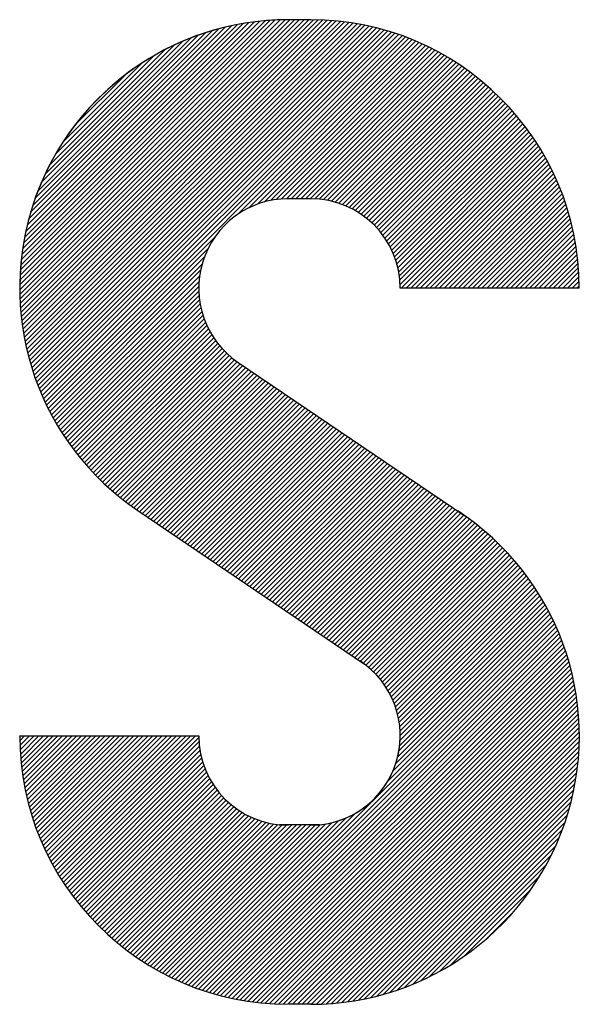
# Model space of a CAD drawing. Header units: millimetres. Extents: x 0 to 1076, y 0 to 742.
# Tile 72 of 124: x 137.62 to 143.75, y 631.25 to 642.03. Entities that reach past the tile are written whole.
import ezdxf

# ---------------------------------------------------------------- set-up
doc = ezdxf.new("R2010")
doc.units = ezdxf.units.MM
doc.header["$LTSCALE"] = 0.454724
doc.layers.add('NoLayerName_001', color=7, linetype='Continuous')

# ---------------------------------------------------------------- blocks, each defined once
blk = doc.blocks.new('*X20')
at = {"color": 7, "linetype": 'Continuous', "lineweight": 25}
for p, q in [((0, 0.78), (1.183, 1.9629)), ((0.0001, 0.8008), (1.1621, 1.9629)), ((0.0003, 0.7595), (1.2038, 1.9629)), ((0.0005, 0.8221), (1.1409, 1.9624)), ((0.0009, 0.7393), (1.2246, 1.9629)), ((0.0014, 0.8437), (1.1192, 1.9616)), ((0.0019, 0.7195), (1.2454, 1.9629)), ((0.0027, 0.8658), (1.0971, 1.9603)), ((0.0032, 0.6999), (1.2662, 1.9629)), ((0.0044, 0.8883), (1.0746, 1.9585)), ((0.0047, 0.6807), (1.2869, 1.9629)), ((0.0066, 0.6618), (1.3073, 1.9625)), ((0.0066, 0.9114), (1.0516, 1.9563)), ((0.0087, 0.6431), (1.3274, 1.9618)), ((0.0094, 0.9349), (1.028, 1.9535)), ((0.0112, 0.6247), (1.3471, 1.9607)), ((0.0127, 0.959), (1.0039, 1.9502)), ((0.0138, 0.6066), (1.3666, 1.9593)), ((0.0166, 0.9838), (0.9791, 1.9463)), ((0.0167, 0.5887), (1.3857, 1.9577)), ((0.0199, 0.5711), (1.4045, 1.9557)), ((0.0213, 1.0092), (0.9537, 1.9417)), ((0.0233, 0.5536), (1.4231, 1.9535)), ((0.0269, 0.5364), (1.4414, 1.951)), ((0.0307, 0.5195), (1.4595, 1.9483)), ((0.0347, 0.5027), (1.4773, 1.9453)), ((0.039, 0.4862), (1.4949, 1.9421)), ((0.0266, 1.0353), (0.9276, 1.9363)), ((0.0328, 1.0623), (0.9006, 1.9302)), ((0.0399, 1.0902), (0.8727, 1.9231)), ((0.0434, 0.4698), (1.5123, 1.9387)), ((0.048, 0.4536), (1.5294, 1.935)), ((0.048, 1.1191), (0.8438, 1.9149)), ((0.0529, 0.4377), (1.5463, 1.9311)), ((0.0573, 1.1492), (0.8137, 1.9056)), ((0.0579, 0.4219), (1.563, 1.927)), ((0.0631, 0.4063), (1.5795, 1.9227)), ((0.0685, 0.3909), (1.5958, 1.9182)), ((0.074, 0.3757), (1.6119, 1.9135)), ((0.0798, 0.3606), (1.6278, 1.9086)), ((0.0857, 0.3457), (1.6435, 1.9036)), ((0.0917, 0.331), (1.6591, 1.8983)), ((0.068, 1.1807), (0.7822, 1.8949)), ((0.0804, 1.2139), (0.7491, 1.8826)), ((0.0947, 1.249), (0.7139, 1.8682)), ((0.098, 0.3164), (1.6744, 1.8929)), ((0.1044, 0.302), (1.6896, 1.8873)), ((0.1109, 0.2878), (1.7046, 1.8815)), ((0.952, 1.1081), (1.7195, 1.8755)), ((1.0029, 1.1381), (1.7342, 1.8694)), ((1.0395, 1.1539), (1.7487, 1.8631)), ((1.0704, 1.164), (1.7631, 1.8567)), ((0.1117, 1.2868), (0.6762, 1.8513)), ((0.1319, 1.3278), (0.6351, 1.831)), ((1.0978, 1.1707), (1.7773, 1.8501)), ((1.1229, 1.175), (1.7913, 1.8434)), ((1.1462, 1.1775), (1.8052, 1.8364)), ((1.1681, 1.1785), (1.8189, 1.8294)), ((1.189, 1.1786), (1.8325, 1.8222)), ((1.2098, 1.1786), (1.846, 1.8148)), ((0.157, 1.3737), (0.5892, 1.8059)), ((0.1899, 1.4274), (0.5356, 1.773)), ((1.2306, 1.1786), (1.8593, 1.8073)), ((1.2514, 1.1786), (1.8724, 1.7997)), ((1.2722, 1.1786), (1.8854, 1.7919)), ((1.2925, 1.1782), (1.8983, 1.784)), ((1.312, 1.1768), (1.911, 1.7759)), ((1.3305, 1.1746), (1.9236, 1.7677)), ((1.3483, 1.1716), (1.936, 1.7593)), ((1.3655, 1.1679), (1.9484, 1.7508)), ((1.3819, 1.1636), (1.9605, 1.7422)), ((1.3978, 1.1587), (1.9726, 1.7335)), ((0.239, 1.4973), (0.4656, 1.7239)), ((1.4132, 1.1533), (1.9845, 1.7246)), ((1.428, 1.1473), (1.9962, 1.7155)), ((1.4424, 1.1409), (2.0079, 1.7064)), ((0.1176, 0.2737), (0.8549, 1.0109)), ((0.1245, 0.2597), (0.8248, 0.96)), ((0.1315, 0.2459), (0.809, 0.9234)), ((0.1387, 0.2323), (0.7989, 0.8926)), ((0.146, 0.2188), (0.7923, 0.8651)), ((0.1534, 0.2055), (0.788, 0.84)), ((0.161, 0.1923), (0.7855, 0.8167)), ((0.1688, 0.1793), (0.7844, 0.7948)), ((0.1767, 0.1663), (0.7845, 0.7742)), ((0.1847, 0.1536), (0.7856, 0.7545)), ((0.1929, 0.141), (0.7876, 0.7357)), ((0.2012, 0.1285), (0.7904, 0.7177)), ((0.2096, 0.1161), (0.7939, 0.7003)), ((0.2182, 0.1039), (0.798, 0.6837)), ((0.227, 0.0918), (0.8027, 0.6676)), ((0.2358, 0.0799), (0.808, 0.6521)), ((0.2448, 0.0681), (0.8138, 0.6371)), ((0.2539, 0.0564), (0.8202, 0.6226)), ((0.2632, 0.0449), (0.8269, 0.6086)), ((0.2726, 0.0334), (0.8342, 0.5951)), ((0.2821, 0.0222), (0.8419, 0.5819)), ((0.2917, 0.011), (0.85, 0.5693)), ((0.3015, 0), (0.8585, 0.557))]:
    blk.add_line(p, q, dxfattribs=at)
blk = doc.blocks.new('*X21')
at = {"color": 7, "linetype": 'Continuous', "lineweight": 25}
for p, q in [((1.4563, 2.817), (2.0194, 3.3801)), ((1.4697, 2.8096), (2.0308, 3.3707)), ((1.4827, 2.8018), (2.042, 3.3611)), ((1.4953, 2.7936), (2.0531, 3.3515)), ((1.5075, 2.785), (2.0641, 3.3416)), ((1.5192, 2.776), (2.075, 3.3317)), ((1.5306, 2.7665), (2.0857, 3.3216)), ((1.5416, 2.7567), (2.0963, 3.3114)), ((1.5521, 2.7465), (2.1067, 3.3011)), ((1.5623, 2.7359), (2.1171, 3.2906)), ((1.5721, 2.7249), (2.1273, 3.28)), ((1.5815, 2.7135), (2.1373, 3.2693)), ((1.5905, 2.7017), (2.1473, 3.2584)), ((1.5991, 2.6895), (2.1571, 3.2474)), ((1.6073, 2.6769), (2.1668, 3.2363)), ((1.6151, 2.6639), (2.1763, 3.2251)), ((1.6224, 2.6504), (2.1857, 3.2137)), ((1.6293, 2.6365), (2.195, 3.2022)), ((1.6358, 2.6221), (2.2041, 3.1905)), ((1.6417, 2.6073), (2.2132, 3.1787)), ((1.6471, 2.5919), (2.222, 3.1668)), ((1.652, 2.5759), (2.2308, 3.1548)), ((1.6562, 2.5594), (2.2394, 3.1426)), ((1.6599, 2.5422), (2.2479, 3.1303)), ((1.6628, 2.5244), (2.2562, 3.1178)), ((1.665, 2.5058), (2.2644, 3.1052)), ((1.6663, 2.4863), (2.2725, 3.0925)), ((1.6727, 2.4719), (2.2804, 3.0796)), ((1.6935, 2.4719), (2.2882, 3.0666)), ((1.7143, 2.4719), (2.2958, 3.0534)), ((1.735, 2.4719), (2.3033, 3.0401)), ((1.7558, 2.4719), (2.3107, 3.0267)), ((1.7766, 2.4719), (2.3179, 3.0131)), ((1.7974, 2.4719), (2.3249, 2.9993)), ((1.8182, 2.4719), (2.3318, 2.9854)), ((1.839, 2.4719), (2.3386, 2.9714)), ((1.8598, 2.4719), (2.3451, 2.9572)), ((1.8806, 2.4719), (2.3516, 2.9428)), ((1.9014, 2.4719), (2.3578, 2.9283)), ((1.9222, 2.4719), (2.364, 2.9136)), ((1.943, 2.4719), (2.3699, 2.8987)), ((1.9638, 2.4719), (2.3757, 2.8837)), ((1.9846, 2.4719), (2.3813, 2.8685)), ((2.0054, 2.4719), (2.3867, 2.8531)), ((2.0262, 2.4719), (2.3919, 2.8376)), ((2.047, 2.4719), (2.397, 2.8218)), ((2.0678, 2.4719), (2.4019, 2.8059)), ((2.0886, 2.4719), (2.4065, 2.7898)), ((2.1094, 2.4719), (2.411, 2.7735)), ((2.1302, 2.4719), (2.4153, 2.757)), ((2.151, 2.4719), (2.4194, 2.7403)), ((2.1718, 2.4719), (2.4233, 2.7233)), ((2.1926, 2.4719), (2.4269, 2.7062)), ((2.2134, 2.4719), (2.4304, 2.6888)), ((2.2342, 2.4719), (2.4336, 2.6712)), ((2.255, 2.4719), (2.4365, 2.6534)), ((2.2758, 2.4719), (2.4392, 2.6353)), ((2.2966, 2.4719), (2.4417, 2.617)), ((2.3174, 2.4719), (2.4439, 2.5984)), ((2.3382, 2.4719), (2.4458, 2.5795)), ((2.359, 2.4719), (2.4475, 2.5604)), ((2.3798, 2.4719), (2.4488, 2.5409)), ((2.4006, 2.4719), (2.4498, 2.5211)), ((2.4214, 2.4719), (2.4506, 2.5011)), ((2.4422, 2.4719), (2.4509, 2.4806)), ((0.3114, 1.6722), (0.8674, 2.2281)), ((0.3215, 1.6614), (0.8767, 2.2167)), ((0.3316, 1.6508), (0.8864, 2.2056)), ((0.3419, 1.6403), (0.8965, 2.1949)), ((0.3524, 1.6299), (0.907, 2.1846)), ((0.3629, 1.6197), (0.9179, 2.1747)), ((0.3736, 1.6096), (0.9292, 2.1651)), ((0.3844, 1.5996), (0.9409, 2.156)), ((0.3954, 1.5897), (0.9529, 2.1473)), ((0.4065, 1.58), (0.9653, 2.1389)), ((0.4177, 1.5704), (0.9777, 2.1305)), ((0.429, 1.561), (0.9901, 2.1221)), ((0.4405, 1.5517), (1.0025, 2.1137)), ((0.4521, 1.5425), (1.0149, 2.1053)), ((0.4639, 1.5334), (1.0273, 2.0969)), ((0.4757, 1.5245), (1.0397, 2.0885)), ((0.4877, 1.5157), (1.0521, 2.0801)), ((0.4999, 1.5071), (1.0646, 2.0717)), ((0.5122, 1.4985), (1.077, 2.0633)), ((0.5246, 1.4901), (1.0894, 2.0549)), ((0.537, 1.4817), (1.1018, 2.0465)), ((0.5494, 1.4733), (1.1142, 2.0381)), ((0.5618, 1.465), (1.1266, 2.0297)), ((0.5742, 1.4566), (1.139, 2.0214)), ((0.5866, 1.4482), (1.1514, 2.013)), ((0.599, 1.4398), (1.1638, 2.0046)), ((0.6114, 1.4314), (1.1762, 1.9962)), ((0.6238, 1.423), (1.1886, 1.9878)), ((0.6362, 1.4146), (1.201, 1.9794)), ((0.6486, 1.4062), (1.2134, 1.971)), ((0.661, 1.3978), (1.2258, 1.9626)), ((0.6734, 1.3894), (1.2382, 1.9542)), ((0.6858, 1.381), (1.2506, 1.9458)), ((0.6982, 1.3726), (1.263, 1.9374)), ((0.7106, 1.3642), (1.2754, 1.929)), ((0.723, 1.3558), (1.2878, 1.9206)), ((0.7354, 1.3474), (1.3002, 1.9122)), ((0.7478, 1.339), (1.3126, 1.9038)), ((0.7602, 1.3306), (1.325, 1.8954)), ((0.7726, 1.3222), (1.3374, 1.887)), ((0.785, 1.3138), (1.3498, 1.8786)), ((0.7974, 1.3054), (1.3622, 1.8702)), ((0.8098, 1.2971), (1.3746, 1.8619)), ((0.8222, 1.2887), (1.387, 1.8535)), ((0.8346, 1.2803), (1.3994, 1.8451)), ((0.847, 1.2719), (1.4118, 1.8367)), ((0.8594, 1.2635), (1.4242, 1.8283)), ((0.8718, 1.2551), (1.4366, 1.8199)), ((0.8842, 1.2467), (1.449, 1.8115)), ((0.8966, 1.2383), (1.4614, 1.8031)), ((0.909, 1.2299), (1.4738, 1.7947)), ((0.9214, 1.2215), (1.4862, 1.7863)), ((0.9338, 1.2131), (1.4986, 1.7779)), ((0.9462, 1.2047), (1.511, 1.7695)), ((0.9586, 1.1963), (1.5234, 1.7611)), ((0.971, 1.1879), (1.5358, 1.7527)), ((0.9834, 1.1795), (1.5482, 1.7443)), ((0.9959, 1.1711), (1.5606, 1.7359)), ((1.0083, 1.1627), (1.5731, 1.7275)), ((1.0207, 1.1543), (1.5855, 1.7191)), ((1.0331, 1.1459), (1.5979, 1.7107)), ((1.0455, 1.1376), (1.6103, 1.7023)), ((1.0579, 1.1292), (1.6227, 1.694)), ((1.0703, 1.1208), (1.6351, 1.6856)), ((1.0827, 1.1124), (1.6475, 1.6772)), ((1.0951, 1.104), (1.6599, 1.6688)), ((1.1075, 1.0956), (1.6723, 1.6604)), ((1.1199, 1.0872), (1.6847, 1.652)), ((1.1323, 1.0788), (1.6971, 1.6436)), ((1.1447, 1.0704), (1.7095, 1.6352)), ((1.1571, 1.062), (1.7219, 1.6268)), ((1.1695, 1.0536), (1.7343, 1.6184)), ((0, 0.508), (0.0007, 0.5087)), ((0.0002, 0.4874), (0.0215, 0.5087)), ((0.0007, 0.4672), (0.0423, 0.5087)), ((0.0016, 0.4473), (0.0631, 0.5087)), ((0.0028, 0.4277), (0.0839, 0.5087)), ((0.0043, 0.4084), (0.1047, 0.5087)), ((0.0061, 0.3894), (0.1255, 0.5087)), ((0.0082, 0.3706), (0.1463, 0.5087)), ((0.0105, 0.3522), (0.1671, 0.5087)), ((0.0131, 0.334), (0.1879, 0.5087)), ((0.016, 0.316), (0.2087, 0.5087)), ((0.019, 0.2983), (0.2295, 0.5087)), ((0.0224, 0.2808), (0.2503, 0.5087)), ((0.0259, 0.2636), (0.2711, 0.5087)), ((0.0297, 0.2466), (0.2919, 0.5087)), ((0.0337, 0.2297), (0.3127, 0.5087)), ((0.0379, 0.2131), (0.3334, 0.5087)), ((0.0422, 0.1967), (0.3542, 0.5087)), ((0.0468, 0.1805), (0.375, 0.5087)), ((0.0516, 0.1645), (0.3958, 0.5087)), ((0.0566, 0.1487), (0.4166, 0.5087)), ((0.0617, 0.133), (0.4374, 0.5087)), ((0.0671, 0.1176), (0.4582, 0.5087)), ((0.0726, 0.1023), (0.479, 0.5087)), ((0.0783, 0.0872), (0.4998, 0.5087)), ((0.0841, 0.0722), (0.5206, 0.5087)), ((0.0902, 0.0575), (0.5414, 0.5087)), ((0.0964, 0.0429), (0.5622, 0.5087)), ((0.1027, 0.0284), (0.583, 0.5087)), ((0.1092, 0.0141), (0.6038, 0.5087)), ((0.1159, 0), (0.6246, 0.5087))]:
    blk.add_line(p, q, dxfattribs=at)
blk = doc.blocks.new('*X22')
at = {"color": 7, "linetype": 'Continuous', "lineweight": 25}
for p, q in [((1.0592, 1.7125), (1.624, 2.2773)), ((1.0716, 1.7041), (1.6364, 2.2689)), ((1.084, 1.6957), (1.6488, 2.2605)), ((1.0964, 1.6873), (1.6612, 2.2521)), ((1.1088, 1.6789), (1.6736, 2.2437)), ((1.1212, 1.6706), (1.686, 2.2354)), ((1.1336, 1.6622), (1.6984, 2.227)), ((1.146, 1.6538), (1.7108, 2.2186)), ((1.1584, 1.6454), (1.7232, 2.2102)), ((1.1708, 1.637), (1.7356, 2.2018)), ((1.1832, 1.6286), (1.748, 2.1934)), ((1.1956, 1.6202), (1.7604, 2.185)), ((1.208, 1.6118), (1.7728, 2.1766)), ((1.2204, 1.6034), (1.7852, 2.1682)), ((1.2328, 1.595), (1.7976, 2.1598)), ((1.2452, 1.5866), (1.81, 2.1514)), ((1.2576, 1.5782), (1.8224, 2.143)), ((1.27, 1.5698), (1.8347, 2.1345)), ((1.2824, 1.5614), (1.8468, 2.1257)), ((1.2948, 1.553), (1.8587, 2.1169)), ((1.3072, 1.5446), (1.8705, 2.1079)), ((1.3196, 1.5362), (1.8822, 2.0988)), ((1.332, 1.5278), (1.8937, 2.0895)), ((1.3444, 1.5194), (1.9051, 2.0801)), ((1.3568, 1.5111), (1.9164, 2.0706)), ((1.3692, 1.5027), (1.9275, 2.061)), ((1.3816, 1.4942), (1.9386, 2.0512)), ((1.3935, 1.4853), (1.9494, 2.0413)), ((1.405, 1.476), (1.9602, 2.0312)), ((1.416, 1.4663), (1.9708, 2.021)), ((1.4267, 1.4561), (1.9813, 2.0107)), ((1.437, 1.4456), (1.9917, 2.0003)), ((1.4469, 1.4347), (2.0019, 1.9897)), ((1.4564, 1.4235), (2.012, 1.979)), ((1.4655, 1.4118), (2.022, 1.9682)), ((1.4742, 1.3997), (2.0318, 1.9573)), ((1.4825, 1.3872), (2.0415, 1.9462)), ((1.4904, 1.3743), (2.0511, 1.935)), ((1.4979, 1.3609), (2.0606, 1.9236)), ((1.5049, 1.3471), (2.0699, 1.9121)), ((1.5114, 1.3329), (2.0791, 1.9005)), ((1.5175, 1.3181), (2.0881, 1.8888)), ((1.523, 1.3029), (2.097, 1.8769)), ((1.528, 1.2871), (2.1058, 1.8649)), ((1.5325, 1.2707), (2.1145, 1.8527)), ((1.5363, 1.2537), (2.123, 1.8405)), ((1.5394, 1.2361), (2.1314, 1.828)), ((1.5418, 1.2177), (2.1396, 1.8155)), ((1.5433, 1.1984), (2.1477, 1.8028)), ((1.5435, 1.157), (2.1635, 1.777)), ((1.544, 1.1782), (2.1557, 1.7899)), ((1.5329, 1.084), (2.1861, 1.7372)), ((1.5383, 1.1102), (2.1787, 1.7506)), ((1.5417, 1.1344), (2.1712, 1.7638)), ((1.491, 0.9797), (2.2073, 1.696)), ((1.5121, 1.0216), (2.2004, 1.7099)), ((1.5247, 1.055), (2.1933, 1.7236)), ((0.6164, 0.0843), (2.2141, 1.682)), ((0.6313, 0.0785), (2.2207, 1.6678)), ((0.6465, 0.0728), (2.2272, 1.6535)), ((0.6617, 0.0672), (2.2335, 1.639)), ((0.6772, 0.0619), (2.2397, 1.6244)), ((0.6928, 0.0567), (2.2457, 1.6096)), ((0.7086, 0.0518), (2.2515, 1.5946)), ((0.7247, 0.047), (2.2571, 1.5794)), ((0.7409, 0.0424), (2.2626, 1.5641)), ((0.7573, 0.038), (2.2679, 1.5486)), ((0.7739, 0.0338), (2.273, 1.5329)), ((0.7907, 0.0298), (2.2779, 1.517)), ((0.8077, 0.026), (2.2826, 1.501)), ((0.8249, 0.0225), (2.2872, 1.4847)), ((0.8424, 0.0191), (2.2915, 1.4683)), ((0.8601, 0.016), (2.2957, 1.4516)), ((0.8781, 0.0132), (2.2996, 1.4347)), ((0.8962, 0.0106), (2.3033, 1.4176)), ((0.9147, 0.0082), (2.3068, 1.4003)), ((0.9334, 0.0062), (2.31, 1.3828)), ((0.9524, 0.0044), (2.3131, 1.365)), ((0.9717, 0.0029), (2.3158, 1.347)), ((0.9913, 0.0017), (2.3184, 1.3287)), ((1.0112, 0.0008), (2.3206, 1.3102)), ((1.0314, 0.0002), (2.3226, 1.2914)), ((1.052, 0), (2.3244, 1.2723)), ((1.0728, 0), (2.3258, 1.253)), ((1.0936, 0), (2.3269, 1.2333)), ((1.1144, 0), (2.3277, 1.2133)), ((0, 0.6533), (0.5227, 1.176)), ((0.007, 0.6395), (0.5435, 1.176)), ((0.0141, 0.6259), (0.5643, 1.176)), ((0.0214, 0.6123), (0.5851, 1.176)), ((0.0288, 0.599), (0.6059, 1.176)), ((0.0364, 0.5857), (0.6267, 1.176)), ((0.0441, 0.5726), (0.6475, 1.176)), ((0.0519, 0.5597), (0.6617, 1.1694)), ((1.1352, 0), (2.3282, 1.1929)), ((1.156, 0), (2.3283, 1.1723)), ((0.0599, 0.5469), (0.6625, 1.1495)), ((0.0681, 0.5342), (0.6643, 1.1305)), ((1.1771, 0.0003), (2.328, 1.1512)), ((1.1985, 0.0009), (2.3273, 1.1297)), ((0.0763, 0.5217), (0.6669, 1.1123)), ((0.0847, 0.5093), (0.6702, 1.0948)), ((1.2204, 0.002), (2.3263, 1.1079)), ((1.2427, 0.0035), (2.3248, 1.0856)), ((0.0933, 0.4971), (0.6742, 1.078)), ((0.102, 0.485), (0.6788, 1.0617)), ((0.1108, 0.473), (0.6839, 1.0461)), ((1.2655, 0.0055), (2.3228, 1.0628)), ((1.2888, 0.008), (2.3203, 1.0395)), ((0.1198, 0.4611), (0.6896, 1.031)), ((0.1288, 0.4494), (0.6958, 1.0164)), ((0.1381, 0.4378), (0.7024, 1.0022)), ((1.3126, 0.011), (2.3172, 1.0156)), ((0.1474, 0.4264), (0.7096, 0.9886)), ((0.1569, 0.4151), (0.7171, 0.9753)), ((0.1665, 0.4039), (0.7251, 0.9625)), ((0.1763, 0.3929), (0.7335, 0.9501)), ((1.3371, 0.0147), (2.3136, 0.9912)), ((1.3622, 0.019), (2.3093, 0.9661)), ((0.1861, 0.3819), (0.7423, 0.9381)), ((0.1961, 0.3711), (0.7516, 0.9266)), ((0.2063, 0.3605), (0.7612, 0.9154)), ((1.3879, 0.0239), (2.3043, 0.9403)), ((1.4145, 0.0297), (2.2986, 0.9138)), ((0.2165, 0.35), (0.7712, 0.9046)), ((0.2269, 0.3396), (0.7816, 0.8942)), ((0.2375, 0.3293), (0.7923, 0.8842)), ((0.2481, 0.3191), (0.8035, 0.8745)), ((0.2589, 0.3091), (0.8151, 0.8653)), ((1.4419, 0.0363), (2.2919, 0.8864)), ((0.2698, 0.2992), (0.8271, 0.8565)), ((0.2809, 0.2895), (0.8394, 0.8481)), ((0.2921, 0.2799), (0.8522, 0.8401)), ((0.3034, 0.2704), (0.8655, 0.8325)), ((0.3148, 0.261), (0.8791, 0.8254)), ((0.6016, 0.0903), (1.3485, 0.8372)), ((1.4703, 0.0439), (2.2843, 0.858)), ((1.4998, 0.0527), (2.2756, 0.8284)), ((0.3264, 0.2518), (0.8932, 0.8187)), ((0.3381, 0.2427), (0.9078, 0.8125)), ((0.3499, 0.2338), (0.9229, 0.8068)), ((0.3619, 0.2249), (0.9386, 0.8016)), ((0.374, 0.2163), (0.9548, 0.797)), ((0.3863, 0.2077), (0.9716, 0.793)), ((0.3986, 0.1993), (0.989, 0.7897)), ((0.4112, 0.191), (1.0072, 0.7871)), ((0.4238, 0.1829), (1.0272, 0.7862)), ((0.4366, 0.1749), (1.048, 0.7862)), ((0.4495, 0.167), (1.0688, 0.7862)), ((0.4626, 0.1593), (1.0896, 0.7862)), ((0.4759, 0.1517), (1.1104, 0.7862)), ((0.4892, 0.1443), (1.1312, 0.7862)), ((0.5027, 0.137), (1.152, 0.7862)), ((0.5164, 0.1299), (1.1728, 0.7862)), ((0.5302, 0.1229), (1.1939, 0.7866)), ((0.5442, 0.1161), (1.2181, 0.79)), ((0.5583, 0.1094), (1.2443, 0.7954)), ((0.5726, 0.1029), (1.2733, 0.8036)), ((0.587, 0.0965), (1.3067, 0.8162)), ((1.5306, 0.0627), (2.2656, 0.7976)), ((1.563, 0.0742), (2.2541, 0.7653)), ((1.5971, 0.0875), (2.2407, 0.7312)), ((1.6335, 0.1031), (2.2251, 0.6948)), ((1.6728, 0.1217), (2.2066, 0.6554)), ((1.7162, 0.1442), (2.1841, 0.6121)), ((1.7655, 0.1728), (2.1555, 0.5628)), ((1.8257, 0.2121), (2.1162, 0.5026)), ((1.9184, 0.2841), (2.0442, 0.4098))]:
    blk.add_line(p, q, dxfattribs=at)
blk = doc.blocks.new('JZB_0003')
at = {"layer": 'NoLayerName_001', "color": 7, "linetype": 'Continuous', "lineweight": 25}
for p, q in [((24.5208, 4.3137), (24.4227, 4.3137)), ((24.5208, 3.5294), (24.4227, 3.5294)), ((24.9129, 3.1396), (25.6972, 3.1396)), ((24.2029, 2.8125), (25.1956, 2.1406)), ((23.7633, 2.163), (24.756, 1.4911)), ((23.2463, 1.1765), (24.0306, 1.1765)), ((24.5595, 0.7867), (24.384, 0.7867)), ((24.525, 0.0004), (24.427, 0.0004))]:
    blk.add_line(p, q, dxfattribs=at)
for centre, radius, start, end in [((24.4227, 3.1373), 1.1765, 90, 235.9071), ((24.4227, 3.1373), 1.1765, 90, 180), ((24.5208, 3.1373), 1.1765, 0, 90), ((24.4227, 3.1373), 0.3922, 90, 235.9071), ((24.5208, 3.1373), 0.3922, 0, 90), ((24.5208, 1.1769), 1.1765, 270, 56.8162), ((24.5208, 1.1769), 0.3922, 270, 56.8162), ((24.4227, 1.1769), 1.1765, 180, 270), ((24.4227, 1.1769), 0.3922, 180, 270), ((24.5208, 1.1769), 0.3922, 270, 0)]:
    blk.add_arc(centre, radius, start, end, dxfattribs=at)
for name, p in [('*X20', (23.2463, 2.3508)), ('*X21', (23.2463, 0.6677)), ('*X22', (23.369, 0.0004))]:
    blk.add_blockref(name, p)

msp = doc.modelspace()

# ---------------------------------------------------------------- block references
at = {"layer": 'NoLayerName_001', "xscale": 2.5, "yscale": 2.5, "zscale": 2.5}
msp.add_blockref('JZB_0003', (79.5069, 631.25), dxfattribs=at)

doc.saveas('drawing.dxf')
